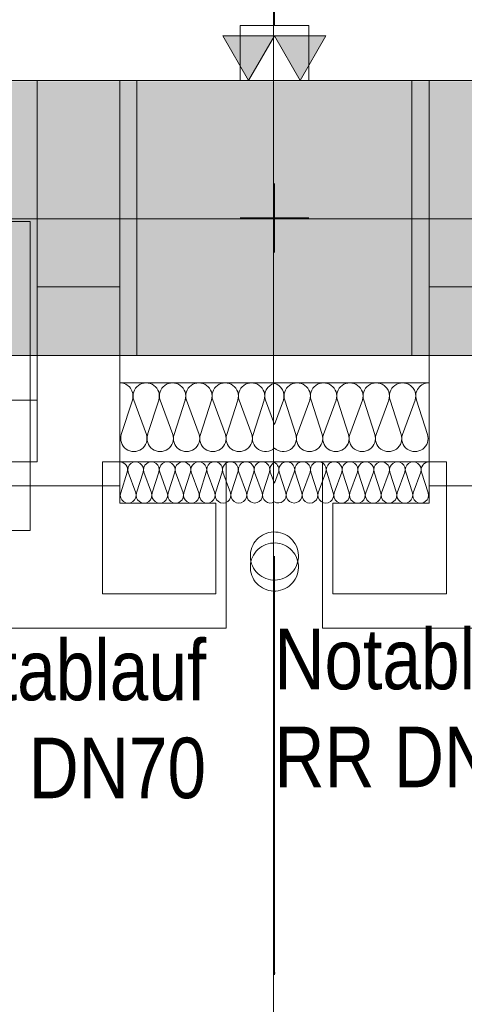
# Model space of a CAD drawing. Extents: x -620 to 300, y 62 to 1112.
# Tile 35 of 88: x -134 to -121, y 587 to 615. Entities that reach past the tile are written whole.
import ezdxf
from ezdxf.lldxf.tags import DXFTag

# ---------------------------------------------------------------- set-up
doc = ezdxf.new("R2010")
doc.units = 0
doc.layers.get('0').update_dxf_attribs({"lineweight": 13})
for name, color, linetype, lineweight, true_color in [('30 -33 Aussenwände- 3 Aussenstützen', 7, 'Continuous', 50, 0x0000dd), ('30 -33 Aussenwände- 7 Fassade_ Elemente', 7, 'Continuous', 9, 0x00aacc), ('30 -35 Decken- 1 Konstruktion-Träger- Stahlbeton', 7, 'grob-A06G9RP38I', 13, 0x33aa00), ('30 -38 konstruktive Einbauten-Mobile Trennwand', 7, 'Continuous', 9, 0x944cff), ('70 -72 Beschriftung- 1 Beschriftung allgemein', 7, 'Continuous', 9, 0xff6633), ('70 -72 Beschriftung- 2 Beschriftung Bauteile', 7, 'Continuous', 9, 0x9999ff), ('iwb_Schraffur_Unterzug', 7, 'Continuous', 5, 0xffffcc)]:
    doc.layers.add(name, color=color, linetype=linetype, lineweight=lineweight, true_color=true_color)
doc.layers.add('40 -41 Abwasser_Wasser_Gas- 2 Wasser-1', color=7, linetype='Continuous', lineweight=15)
doc.layers.add('70 -71 Achsen- 1 Gebäudeachsen', color=7, linetype='STRICHPUNKT2-A06G9RP48I', lineweight=18)
doc.styles.get("Standard").update_dxf_attribs({"font": 'ARIALN.TTF'})
tags = doc.linetypes.add('grob-A06G9RP38I', pattern=[14, 3, -8, 3]).pattern_tags.tags
tags[8:9] = [DXFTag(74, 4), DXFTag(75, 0), DXFTag(340, '0'), DXFTag(46, 0.0), DXFTag(50, 0.0), DXFTag(44, 0.0), DXFTag(45, 0.0)]
tags[6:7] = [DXFTag(74, 4), DXFTag(75, 0), DXFTag(340, '0'), DXFTag(46, 0.0), DXFTag(50, 0.0), DXFTag(44, 0.0), DXFTag(45, 0.0)]
tags[4:5] = [DXFTag(74, 4), DXFTag(75, 0), DXFTag(340, '0'), DXFTag(46, 0.0), DXFTag(50, 0.0), DXFTag(44, 0.0), DXFTag(45, 0.0)]
tags = doc.linetypes.add('STRICHPUNKT2-A06G9RP48I', pattern=[12.7, 6.35, -3.175, 0, -3.175]).pattern_tags.tags
tags[10:11] = [DXFTag(74, 4), DXFTag(75, 0), DXFTag(340, '0'), DXFTag(46, 0.0), DXFTag(50, 0.0), DXFTag(44, 0.0), DXFTag(45, 0.0)]
tags[8:9] = [DXFTag(74, 4), DXFTag(75, 0), DXFTag(340, '0'), DXFTag(46, 0.0), DXFTag(50, 0.0), DXFTag(44, 0.0), DXFTag(45, 0.0)]
tags[6:7] = [DXFTag(74, 4), DXFTag(75, 0), DXFTag(340, '0'), DXFTag(46, 0.0), DXFTag(50, 0.0), DXFTag(44, 0.0), DXFTag(45, 0.0)]
tags[4:5] = [DXFTag(74, 4), DXFTag(75, 0), DXFTag(340, '0'), DXFTag(46, 0.0), DXFTag(50, 0.0), DXFTag(44, 0.0), DXFTag(45, 0.0)]

# ---------------------------------------------------------------- blocks, each defined once
blk = doc.blocks.new('Referenz-A06G9RP68I')
at = {"layer": '30 -33 Aussenwände- 3 Aussenstützen', "color": 0, "linetype": 'Continuous', "lineweight": -2, "ltscale": 0.13}
for p, q in [((-122.147, 613.634), (-130.147, 613.634)), ((-130.147, 613.634), (-130.147, 605.634)), ((-122.147, 605.634), (-122.147, 613.634)), ((-130.147, 605.634), (-122.147, 605.634))]:
    blk.add_line(p, q, dxfattribs=at)
at = {"layer": '30 -33 Aussenwände- 3 Aussenstützen', "color": 0, "lineweight": -2}
for p, q in [((-126.147, 610.634), (-126.147, 608.634)), ((-127.147, 609.634), (-125.147, 609.634))]:
    blk.add_line(p, q, dxfattribs=at)
at = {"layer": '30 -33 Aussenwände- 7 Fassade_ Elemente', "color": 0, "linetype": 'Continuous', "lineweight": -2, "ltscale": 0.13}
for p, q in [((-130.647, 613.634), (-286.647, 613.634)), ((-133.047, 607.634), (-133.047, 613.634)), ((-133.047, 613.634), (-130.647, 613.634)), ((-130.647, 613.634), (-130.647, 607.634)), ((-130.647, 602.534), (-130.647, 613.634)), ((-121.647, 613.634), (-119.247, 613.634)), ((-121.647, 607.634), (-121.647, 613.634)), ((-121.647, 613.634), (34.353, 613.634)), ((-121.647, 602.534), (-121.647, 613.634)), ((-126.147, 608.634), (-126.147, 610.634)), ((-125.147, 609.634), (-127.147, 609.634)), ((-133.047, 602.534), (-133.047, 607.634)), ((-133.047, 607.634), (-130.647, 607.634)), ((-130.647, 607.634), (-130.647, 601.834)), ((-119.247, 607.634), (-121.647, 607.634)), ((-121.647, 607.634), (-121.647, 601.834)), ((-130.647, 604.834), (-126.147, 604.834)), ((-130.647, 602.534), (-130.647, 604.834)), ((-121.647, 604.834), (-126.147, 604.834)), ((-121.647, 602.534), (-121.647, 604.834)), ((-157.447, 604.334), (-133.047, 604.334)), ((-134.847, 604.334), (-133.047, 604.334)), ((-133.047, 604.334), (-133.047, 602.534)), ((-133.047, 604.334), (-133.047, 602.534)), ((-130.277, 604.334), (-130.599, 603.334)), ((-129.87, 603.334), (-130.24, 604.334)), ((-129.511, 604.334), (-129.833, 603.334)), ((-129.104, 603.334), (-129.474, 604.334)), ((-128.745, 604.334), (-129.067, 603.334)), ((-128.338, 603.334), (-128.708, 604.334)), ((-127.979, 604.334), (-128.301, 603.334)), ((-127.572, 603.334), (-127.942, 604.334)), ((-127.213, 604.334), (-127.535, 603.334)), ((-126.806, 603.334), (-127.176, 604.334)), ((-126.447, 604.334), (-126.769, 603.334)), ((-126.41, 604.334), (-126.147, 603.624)), ((-125.884, 604.334), (-126.147, 603.624)), ((-125.847, 604.334), (-125.526, 603.334)), ((-125.488, 603.334), (-125.118, 604.334)), ((-125.081, 604.334), (-124.759, 603.334)), ((-124.722, 603.334), (-124.352, 604.334)), ((-124.315, 604.334), (-123.993, 603.334)), ((-123.956, 603.334), (-123.586, 604.334)), ((-123.549, 604.334), (-123.227, 603.334)), ((-123.19, 603.334), (-122.82, 604.334)), ((-122.783, 604.334), (-122.461, 603.334)), ((-122.424, 603.334), (-122.054, 604.334)), ((-122.017, 604.334), (-121.695, 603.334)), ((-133.047, 602.534), (-157.447, 602.534)), ((-133.047, 602.534), (-134.847, 602.534)), ((-133.947, 602.534), (-133.047, 602.534)), ((-131.147, 602.534), (-130.647, 602.534)), ((-131.147, 598.694), (-131.147, 602.534)), ((-130.647, 602.534), (-130.647, 601.334)), ((-127.547, 602.534), (-130.647, 602.534)), ((-126.147, 602.534), (-130.647, 602.534)), ((-127.547, 597.694), (-127.547, 602.534)), ((-126.147, 602.534), (-121.647, 602.534)), ((-124.747, 597.694), (-124.747, 602.534)), ((-124.747, 602.534), (-121.647, 602.534)), ((-121.647, 602.534), (-121.647, 601.334)), ((-121.147, 602.534), (-121.647, 602.534)), ((-121.147, 598.694), (-121.147, 602.534)), ((-130.425, 602.234), (-130.618, 601.634)), ((-130.18, 601.634), (-130.403, 602.234)), ((-129.966, 602.235), (-130.158, 601.634)), ((-129.721, 601.635), (-129.943, 602.235)), ((-129.506, 602.235), (-129.698, 601.635)), ((-129.261, 601.635), (-129.483, 602.235)), ((-129.046, 602.235), (-129.239, 601.635)), ((-128.802, 601.635), (-129.024, 602.235)), ((-128.587, 602.236), (-128.779, 601.635)), ((-128.342, 601.636), (-128.564, 602.236)), ((-128.127, 602.236), (-128.319, 601.636)), ((-127.882, 601.636), (-128.105, 602.236)), ((-127.667, 602.236), (-127.86, 601.636)), ((-127.423, 601.637), (-127.645, 602.236)), ((-127.208, 602.237), (-127.4, 601.637)), ((-126.963, 601.637), (-127.185, 602.237)), ((-126.748, 602.237), (-126.941, 601.637)), ((-126.503, 601.637), (-126.726, 602.237)), ((-126.289, 602.237), (-126.481, 601.637)), ((-126.266, 602.237), (-126.147, 601.915)), ((-126.028, 602.237), (-126.147, 601.915)), ((-126.006, 602.237), (-125.813, 601.637)), ((-125.791, 601.637), (-125.568, 602.237)), ((-125.546, 602.237), (-125.354, 601.637)), ((-125.331, 601.637), (-125.109, 602.237)), ((-125.086, 602.237), (-124.894, 601.637)), ((-124.871, 601.637), (-124.649, 602.236)), ((-124.627, 602.236), (-124.434, 601.636)), ((-124.412, 601.636), (-124.19, 602.236)), ((-124.167, 602.236), (-123.975, 601.636)), ((-123.952, 601.636), (-123.73, 602.236)), ((-123.707, 602.236), (-123.515, 601.635)), ((-123.493, 601.635), (-123.27, 602.235)), ((-123.248, 602.235), (-123.055, 601.635)), ((-123.033, 601.635), (-122.811, 602.235)), ((-122.788, 602.235), (-122.596, 601.635)), ((-122.573, 601.635), (-122.351, 602.235)), ((-122.329, 602.235), (-122.136, 601.634)), ((-122.114, 601.634), (-121.891, 602.234)), ((-121.869, 602.234), (-121.677, 601.634)), ((-130.647, 601.834), (-133.947, 601.834)), ((-121.647, 601.834), (-118.347, 601.834)), ((-130.647, 601.334), (-127.847, 601.334)), ((-127.847, 601.334), (-127.847, 598.694)), ((-121.647, 601.334), (-124.447, 601.334)), ((-124.447, 601.334), (-124.447, 598.694)), ((-127.847, 598.694), (-131.147, 598.694)), ((-124.447, 598.694), (-121.147, 598.694)), ((-289.747, 597.694), (-127.547, 597.694)), ((37.453, 597.694), (-124.747, 597.694))]:
    blk.add_line(p, q, dxfattribs=at)
at = {"layer": '30 -33 Aussenwände- 7 Fassade_ Elemente', "color": 0, "lineweight": -2}
for p, q in [((-133.247, 609.534), (-157.447, 609.534)), ((-133.247, 604.334), (-133.247, 609.534)), ((-134.847, 604.334), (-133.247, 604.334)), ((-133.247, 604.334), (-133.247, 602.534)), ((-133.247, 602.534), (-134.847, 602.534)), ((-133.247, 602.534), (-133.247, 600.534)), ((-133.247, 600.534), (-157.447, 600.534))]:
    blk.add_line(p, q, dxfattribs=at)
at = {"layer": '30 -33 Aussenwände- 7 Fassade_ Elemente', "color": 0, "linetype": 'Continuous', "lineweight": -2, "ltscale": 0.13}
for centre, major_axis, end_param in [((-130.642, 604.452), (0.364, -0.117), 1.896254), ((-129.876, 604.452), (0.364, -0.117), 3.764652), ((-129.11, 604.452), (0.364, -0.117), 3.764652), ((-128.344, 604.452), (0.364, -0.117), 3.764652), ((-128.344, 604.452), (-0.225, 0.31), 1.254884), ((-128.344, 604.452), (0.225, 0.31), 1.254884), ((-128.344, 604.452), (0.364, -0.117), 1.254884), ((-127.577, 604.452), (0.364, -0.117), 3.764652), ((-127.577, 604.452), (-0.225, 0.31), 1.254884), ((-127.577, 604.452), (0.225, 0.31), 1.254884), ((-127.577, 604.452), (0.364, -0.117), 1.254884), ((-126.811, 604.452), (-0.225, 0.31), 1.254884), ((-126.811, 604.452), (0.225, 0.31), 1.254884), ((-126.811, 604.452), (0.364, -0.117), 1.254884), ((-126.045, 604.452), (-0.102, 0.369), 1.613483), ((-126.249, 604.452), (0.364, -0.117), 1.613483), ((-125.483, 604.452), (-0.225, 0.31), 1.254884), ((-125.483, 604.452), (0.225, 0.31), 1.254884), ((-125.483, 604.452), (0.364, -0.117), 1.254884), ((-124.717, 604.452), (0.364, -0.117), 3.764652), ((-124.717, 604.452), (-0.225, 0.31), 1.254884), ((-124.717, 604.452), (0.225, 0.31), 1.254884), ((-124.717, 604.452), (0.364, -0.117), 1.254884), ((-123.951, 604.452), (0.364, -0.117), 3.764652), ((-123.951, 604.452), (-0.225, 0.31), 1.254884), ((-123.951, 604.452), (0.225, 0.31), 1.254884), ((-123.951, 604.452), (0.364, -0.117), 1.254884), ((-123.184, 604.452), (0.364, -0.117), 3.764652), ((-122.418, 604.452), (0.364, -0.117), 3.764652), ((-121.652, 604.452), (0.005, 0.383), 1.896254), ((-130.235, 603.217), (-0.364, 0.117), 3.765224), ((-129.468, 603.217), (-0.364, 0.117), 3.765224), ((-128.702, 603.217), (-0.364, 0.117), 3.765224), ((-127.936, 603.217), (-0.364, 0.117), 1.255075), ((-127.936, 603.217), (-0.364, 0.117), 3.765224), ((-127.936, 603.217), (0.225, -0.31), 1.255075), ((-127.17, 603.217), (-0.364, 0.117), 3.765224), ((-127.17, 603.217), (-0.364, 0.117), 1.255075), ((-127.17, 603.217), (0.225, -0.31), 1.255075), ((-126.404, 603.217), (-0.364, 0.117), 2.619647), ((-125.89, 603.217), (-0.257, -0.283), 2.619647), ((-125.124, 603.217), (-0.364, 0.117), 1.255075), ((-125.124, 603.217), (-0.364, 0.117), 3.765224), ((-125.124, 603.217), (0.225, -0.31), 1.255075), ((-124.358, 603.217), (-0.364, 0.117), 1.255075), ((-124.358, 603.217), (-0.364, 0.117), 3.765224), ((-124.358, 603.217), (0.225, -0.31), 1.255075), ((-123.592, 603.217), (-0.364, 0.117), 3.765224), ((-122.826, 603.217), (-0.364, 0.117), 3.765224), ((-122.06, 603.217), (-0.364, 0.117), 3.765224), ((-127.936, 603.217), (-0.225, -0.31), 1.255075), ((-127.17, 603.217), (-0.225, -0.31), 1.255075), ((-125.124, 603.217), (-0.225, -0.31), 1.255075), ((-124.358, 603.217), (-0.225, -0.31), 1.255075), ((-130.644, 602.304), (0.219, -0.07), 1.896254), ((-130.184, 602.305), (0.219, -0.07), 3.764652), ((-129.725, 602.305), (0.219, -0.07), 3.764652), ((-129.265, 602.305), (0.219, -0.07), 3.764652), ((-128.805, 602.306), (0.219, -0.07), 3.764652), ((-128.346, 602.306), (0.219, -0.07), 3.764652), ((-127.886, 602.307), (0.219, -0.07), 3.764652), ((-127.426, 602.307), (0.219, -0.07), 3.764652), ((-127.426, 602.307), (-0.135, 0.186), 1.254884), ((-127.426, 602.307), (0.135, 0.186), 1.254884), ((-127.426, 602.307), (0.219, -0.07), 1.254884), ((-126.967, 602.307), (0.219, -0.07), 3.764652), ((-126.967, 602.307), (-0.135, 0.186), 1.254884), ((-126.967, 602.307), (0.135, 0.186), 1.254884), ((-126.967, 602.307), (0.219, -0.07), 1.254884), ((-126.507, 602.308), (-0.135, 0.186), 1.254884), ((-126.507, 602.308), (0.135, 0.186), 1.254884), ((-126.507, 602.308), (0.219, -0.07), 1.254884), ((-126.047, 602.308), (-0.1, 0.207), 1.434048), ((-126.247, 602.308), (0.219, -0.071), 1.434048), ((-125.787, 602.308), (-0.135, 0.186), 1.254884), ((-125.787, 602.308), (0.135, 0.186), 1.254884), ((-125.787, 602.308), (0.219, -0.071), 1.254884), ((-125.327, 602.307), (0.219, -0.071), 3.764652), ((-125.327, 602.307), (-0.135, 0.186), 1.254884), ((-125.327, 602.307), (0.135, 0.186), 1.254884), ((-125.327, 602.307), (0.219, -0.071), 1.254884), ((-124.868, 602.307), (0.219, -0.071), 3.764652), ((-124.868, 602.307), (-0.135, 0.186), 1.254884), ((-124.868, 602.307), (0.135, 0.186), 1.254884), ((-124.868, 602.307), (0.219, -0.071), 1.254884), ((-124.408, 602.307), (0.219, -0.071), 3.764652), ((-123.948, 602.306), (0.219, -0.071), 3.764652), ((-123.489, 602.306), (0.219, -0.071), 3.764652), ((-123.029, 602.305), (0.219, -0.071), 3.764652), ((-122.57, 602.305), (0.219, -0.071), 3.764652), ((-122.11, 602.305), (0.219, -0.071), 3.764652), ((-121.65, 602.304), (0.003, 0.23), 1.896254), ((-130.399, 601.564), (-0.219, 0.07), 3.765224), ((-129.939, 601.564), (-0.219, 0.07), 3.765224), ((-129.48, 601.565), (-0.219, 0.07), 3.765224), ((-129.02, 601.565), (-0.219, 0.07), 3.765224), ((-128.56, 601.565), (-0.219, 0.07), 3.765224), ((-128.101, 601.566), (-0.219, 0.07), 3.765224), ((-127.641, 601.566), (-0.219, 0.07), 3.765224), ((-127.182, 601.566), (-0.219, 0.07), 3.765224), ((-127.182, 601.566), (-0.219, 0.07), 1.255075), ((-127.182, 601.566), (0.135, -0.186), 1.255075), ((-126.722, 601.567), (-0.219, 0.07), 3.765224), ((-126.722, 601.567), (-0.219, 0.07), 1.255075), ((-126.722, 601.567), (0.135, -0.186), 1.255075), ((-126.262, 601.567), (-0.219, 0.07), 2.411197), ((-126.032, 601.567), (-0.116, -0.198), 2.411197), ((-125.572, 601.567), (-0.219, 0.071), 3.765224), ((-125.572, 601.567), (-0.219, 0.071), 1.255075), ((-125.572, 601.567), (0.135, -0.186), 1.255075), ((-125.113, 601.566), (-0.219, 0.071), 1.255075), ((-125.113, 601.566), (-0.219, 0.071), 3.765224), ((-125.113, 601.566), (0.135, -0.186), 1.255075), ((-124.653, 601.566), (-0.219, 0.071), 3.765224), ((-124.193, 601.566), (-0.219, 0.071), 3.765224), ((-123.734, 601.565), (-0.219, 0.071), 3.765224), ((-123.274, 601.565), (-0.219, 0.071), 3.765224), ((-122.814, 601.565), (-0.219, 0.071), 3.765224), ((-122.355, 601.564), (-0.219, 0.071), 3.765224), ((-121.895, 601.564), (-0.219, 0.071), 3.765224), ((-127.182, 601.566), (-0.135, -0.186), 1.255075), ((-126.722, 601.567), (-0.135, -0.186), 1.255075), ((-125.572, 601.567), (-0.135, -0.186), 1.255075), ((-125.113, 601.566), (-0.135, -0.186), 1.255075)]:
    blk.add_ellipse(centre, major_axis=major_axis, ratio=1, start_param=0, end_param=end_param, dxfattribs=at)
at = {"layer": '30 -35 Decken- 1 Konstruktion-Träger- Stahlbeton', "color": 0, "lineweight": -2}
for p, q in [((-452.147, 613.634), (34.853, 613.634)), ((-452.147, 605.634), (34.853, 605.634))]:
    blk.add_line(p, q, dxfattribs=at)
at = {"layer": '30 -38 konstruktive Einbauten-Mobile Trennwand', "color": 0, "linetype": 'grob-A06G9RP38I', "lineweight": -2, "ltscale": 0.13}
blk.add_line((-126.147, 767.134), (-126.147, 615.234), dxfattribs=at)
at = {"layer": '30 -38 konstruktive Einbauten-Mobile Trennwand', "color": 0, "linetype": 'Continuous', "lineweight": -2, "ltscale": 0.13}
for p, q in [((-127.147, 615.234), (-125.147, 615.234)), ((-127.147, 613.634), (-127.147, 615.234)), ((-125.147, 615.234), (-125.147, 613.634)), ((-125.147, 613.634), (-127.147, 613.634))]:
    blk.add_line(p, q, dxfattribs=at)
at = {"layer": '40 -41 Abwasser_Wasser_Gas- 2 Wasser-1', "color": 0, "linetype": 'Continuous', "lineweight": -2, "ltscale": 0.13}
for p, q in [((-126.436, 600.432), (-126.372, 600.457)), ((-126.372, 600.457), (-126.306, 600.476)), ((-126.306, 600.476), (-126.238, 600.489)), ((-126.238, 600.489), (-126.17, 600.494)), ((-126.17, 600.494), (-126.101, 600.493)), ((-126.101, 600.493), (-126.033, 600.485)), ((-126.033, 600.485), (-125.966, 600.471)), ((-125.966, 600.471), (-125.9, 600.45)), ((-125.9, 600.45), (-125.837, 600.422)), ((-126.775, 600.104), (-126.741, 600.164)), ((-126.741, 600.164), (-126.702, 600.221)), ((-126.702, 600.221), (-126.658, 600.273)), ((-126.658, 600.273), (-126.609, 600.321)), ((-126.609, 600.321), (-126.555, 600.363)), ((-126.555, 600.363), (-126.497, 600.401)), ((-126.497, 600.401), (-126.436, 600.432)), ((-126.328, 600.151), (-126.261, 600.165)), ((-126.261, 600.165), (-126.193, 600.173)), ((-126.193, 600.173), (-126.124, 600.174)), ((-126.124, 600.174), (-126.056, 600.168)), ((-126.056, 600.168), (-125.988, 600.156)), ((-125.988, 600.156), (-125.922, 600.137)), ((-125.837, 600.422), (-125.777, 600.389)), ((-125.777, 600.389), (-125.721, 600.35)), ((-125.721, 600.35), (-125.669, 600.305)), ((-125.669, 600.305), (-125.621, 600.256)), ((-125.621, 600.256), (-125.578, 600.202)), ((-125.578, 600.202), (-125.541, 600.145)), ((-126.846, 599.84), (-126.838, 599.909)), ((-126.838, 599.909), (-126.823, 599.976)), ((-126.823, 599.976), (-126.802, 600.041)), ((-126.802, 600.041), (-126.775, 600.104)), ((-126.753, 599.824), (-126.716, 599.882)), ((-126.716, 599.882), (-126.673, 599.936)), ((-126.673, 599.936), (-126.626, 599.985)), ((-126.626, 599.985), (-126.573, 600.03)), ((-126.573, 600.03), (-126.517, 600.069)), ((-126.517, 600.069), (-126.457, 600.102)), ((-126.457, 600.102), (-126.394, 600.129)), ((-126.394, 600.129), (-126.328, 600.151)), ((-125.922, 600.137), (-125.858, 600.112)), ((-125.858, 600.112), (-125.797, 600.081)), ((-125.797, 600.081), (-125.739, 600.043)), ((-125.739, 600.043), (-125.685, 600.001)), ((-125.685, 600.001), (-125.636, 599.953)), ((-125.636, 599.953), (-125.592, 599.9)), ((-125.592, 599.9), (-125.553, 599.844)), ((-125.541, 600.145), (-125.509, 600.083)), ((-125.509, 600.083), (-125.484, 600.02)), ((-125.484, 600.02), (-125.465, 599.953)), ((-125.465, 599.953), (-125.453, 599.886)), ((-125.453, 599.886), (-125.447, 599.817)), ((-126.847, 599.772), (-126.846, 599.84)), ((-126.841, 599.703), (-126.847, 599.772)), ((-126.829, 599.636), (-126.841, 599.703)), ((-126.841, 599.566), (-126.829, 599.633)), ((-126.829, 599.633), (-126.81, 599.699)), ((-126.81, 599.569), (-126.829, 599.636)), ((-126.81, 599.699), (-126.785, 599.763)), ((-126.785, 599.763), (-126.753, 599.824)), ((-126.147, 599.795), (-126.147, 595.955)), ((-125.553, 599.844), (-125.519, 599.784)), ((-125.519, 599.784), (-125.492, 599.721)), ((-125.492, 599.721), (-125.471, 599.656)), ((-125.471, 599.613), (-125.492, 599.548)), ((-125.456, 599.68), (-125.471, 599.613)), ((-125.471, 599.656), (-125.456, 599.588)), ((-125.449, 599.749), (-125.456, 599.68)), ((-125.456, 599.588), (-125.449, 599.52)), ((-125.447, 599.817), (-125.449, 599.749)), ((-126.847, 599.497), (-126.841, 599.566)), ((-126.846, 599.429), (-126.847, 599.497)), ((-126.838, 599.36), (-126.846, 599.429)), ((-126.823, 599.293), (-126.838, 599.36)), ((-126.785, 599.506), (-126.81, 599.569)), ((-126.753, 599.445), (-126.785, 599.506)), ((-126.716, 599.387), (-126.753, 599.445)), ((-126.673, 599.333), (-126.716, 599.387)), ((-126.626, 599.284), (-126.673, 599.333)), ((-126.147, 599.474), (-126.147, 595.635)), ((-125.636, 599.316), (-125.685, 599.268)), ((-125.592, 599.368), (-125.636, 599.316)), ((-125.553, 599.425), (-125.592, 599.368)), ((-125.519, 599.485), (-125.553, 599.425)), ((-125.492, 599.548), (-125.519, 599.485)), ((-125.465, 599.315), (-125.484, 599.249)), ((-125.453, 599.383), (-125.465, 599.315)), ((-125.447, 599.451), (-125.453, 599.383)), ((-125.449, 599.52), (-125.447, 599.451)), ((-126.802, 599.228), (-126.823, 599.293)), ((-126.775, 599.165), (-126.802, 599.228)), ((-126.741, 599.105), (-126.775, 599.165)), ((-126.702, 599.048), (-126.741, 599.105)), ((-126.658, 598.996), (-126.702, 599.048)), ((-126.573, 599.239), (-126.626, 599.284)), ((-126.517, 599.2), (-126.573, 599.239)), ((-126.457, 599.167), (-126.517, 599.2)), ((-126.394, 599.139), (-126.457, 599.167)), ((-126.328, 599.118), (-126.394, 599.139)), ((-126.261, 599.104), (-126.328, 599.118)), ((-126.193, 599.096), (-126.261, 599.104)), ((-126.124, 599.095), (-126.193, 599.096)), ((-126.056, 599.1), (-126.124, 599.095)), ((-125.988, 599.113), (-126.056, 599.1)), ((-125.922, 599.132), (-125.988, 599.113)), ((-125.858, 599.157), (-125.922, 599.132)), ((-125.797, 599.188), (-125.858, 599.157)), ((-125.739, 599.226), (-125.797, 599.188)), ((-125.685, 599.268), (-125.739, 599.226)), ((-125.621, 599.013), (-125.669, 598.963)), ((-125.578, 599.067), (-125.621, 599.013)), ((-125.541, 599.124), (-125.578, 599.067)), ((-125.509, 599.185), (-125.541, 599.124)), ((-125.484, 599.249), (-125.509, 599.185)), ((-126.609, 598.948), (-126.658, 598.996)), ((-126.555, 598.905), (-126.609, 598.948)), ((-126.497, 598.868), (-126.555, 598.905)), ((-126.436, 598.837), (-126.497, 598.868)), ((-126.372, 598.812), (-126.436, 598.837)), ((-126.306, 598.793), (-126.372, 598.812)), ((-126.238, 598.78), (-126.306, 598.793)), ((-126.17, 598.775), (-126.238, 598.78)), ((-126.101, 598.776), (-126.17, 598.775)), ((-126.033, 598.784), (-126.101, 598.776)), ((-125.966, 598.798), (-126.033, 598.784)), ((-125.9, 598.819), (-125.966, 598.798)), ((-125.837, 598.847), (-125.9, 598.819)), ((-125.777, 598.88), (-125.837, 598.847)), ((-125.721, 598.919), (-125.777, 598.88)), ((-125.669, 598.963), (-125.721, 598.919))]:
    blk.add_line(p, q, dxfattribs=at)
at = {"layer": '70 -71 Achsen- 1 Gebäudeachsen', "color": 0, "linetype": 'STRICHPUNKT2-A06G9RP48I', "lineweight": -2, "ltscale": 0.13}
for p, q in [((-126.176, 1084.554), (-126.176, 85.114)), ((-539.606, 609.614), (75.885, 609.614))]:
    blk.add_line(p, q, dxfattribs=at)
at = {"layer": '70 -72 Beschriftung- 1 Beschriftung allgemein', "color": 0, "linetype": 'Continuous', "lineweight": -2, "ltscale": 0.13}
for p, q in [((-126.147, 599.795), (-126.147, 587.606)), ((-126.147, 587.606), (-126.164, 587.67)), ((-126.164, 587.67), (-126.13, 587.67)), ((-126.13, 587.67), (-126.147, 587.606))]:
    blk.add_line(p, q, dxfattribs=at)
at = {"layer": '70 -72 Beschriftung- 1 Beschriftung allgemein', "color": 0, "lineweight": -2}
for points in [[(-126.147, 587.606), (-126.164, 587.67), (-126.147, 587.67)], [(-126.147, 587.606), (-126.147, 587.67), (-126.13, 587.67)]]:
    blk.add_solid(points, dxfattribs=at)
at = {"layer": '70 -72 Beschriftung- 2 Beschriftung Bauteile', "color": 0, "lineweight": -2}
for p, q in [((-126.897, 613.634), (-127.647, 614.933)), ((-127.647, 614.933), (-126.147, 614.933)), ((-126.147, 614.933), (-126.897, 613.634)), ((-125.397, 613.634), (-126.147, 614.933)), ((-126.147, 614.933), (-124.647, 614.933)), ((-124.647, 614.933), (-125.397, 613.634))]:
    blk.add_line(p, q, dxfattribs=at)
for points in [[(-126.897, 613.634), (-127.647, 614.933), (-126.897, 614.933)], [(-126.897, 613.634), (-126.897, 614.933), (-126.147, 614.933)], [(-125.397, 613.634), (-126.147, 614.933), (-125.397, 614.933)], [(-125.397, 613.634), (-125.397, 614.933), (-124.647, 614.933)]]:
    blk.add_solid(points, dxfattribs=at)
at = {"layer": '30 -33 Aussenwände- 7 Fassade_ Elemente', "color": 0, "linetype": 'Continuous', "lineweight": -2, "ltscale": 0.13, "insert": (-156.784, 611.487), "char_height": 1.51033, "attachment_point": 1}
blk.add_mtext('{\\fArial Narrow;dezentrales Lüftungsgerät}', dxfattribs=at)
at = {"layer": '70 -72 Beschriftung- 1 Beschriftung allgemein', "color": 0, "linetype": 'Continuous', "lineweight": -2, "ltscale": 0.13, "char_height": 1.76205, "attachment_point": 1}
for s, insert in [('{\\fArial Narrow;Notablauf}', (-126.147, 597.678)), ('{\\fArial Narrow;Notablauf}', (-136.768, 597.358)), ('{\\fArial Narrow;RR}', (-126.147, 594.827)), ('{\\fArial Narrow;DN70}', (-122.673, 594.827)), ('{\\fArial Narrow;DN70}', (-133.293, 594.507))]:
    blk.add_mtext(s, dxfattribs=dict(at, insert=insert))
blk = doc.blocks.new('Referenz-A06G9RP88I')
at = {"layer": 'iwb_Schraffur_Unterzug', "linetype": 'Continuous', "ltscale": 0.13}
for points in [[(-539.606, 613.614), (75.885, 613.614), (75.885, 609.463)], [(-539.606, 613.614), (75.885, 609.463), (-539.606, 611.96)], [(-539.606, 611.96), (75.885, 609.463), (75.885, 605.614)], [(-539.606, 611.96), (75.885, 605.614), (-539.606, 605.614)]]:
    blk.add_solid(points, dxfattribs=at)

msp = doc.modelspace()

# ---------------------------------------------------------------- block references
at = {"color": 8, "lineweight": 13, "ltscale": 0.13, "true_color": 0x808080}
msp.add_blockref('Referenz-A06G9RP68I', (0, 0), dxfattribs=at)
at = {"color": 8, "lineweight": 25, "ltscale": 0.25, "true_color": 0x808080}
msp.add_blockref('Referenz-A06G9RP88I', (0, 0), dxfattribs=at)

doc.saveas('drawing.dxf')
